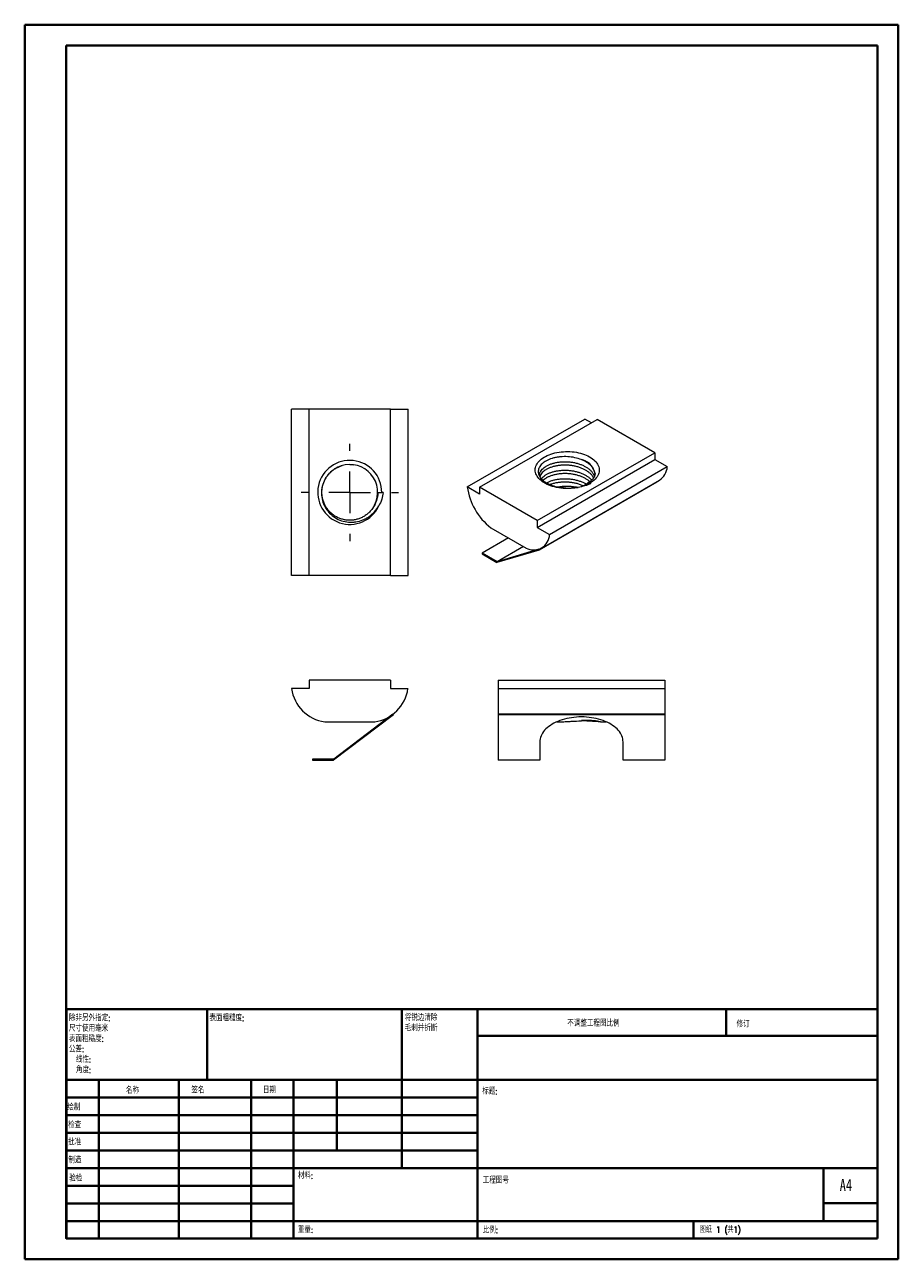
# Model space of a CAD drawing. Header units: millimetres. Extents: x 0 to 210, y 0 to 297.
import ezdxf

# ---------------------------------------------------------------- set-up
doc = ezdxf.new("R2010")
doc.units = ezdxf.units.MM
doc.styles.add('SLDTEXTSTYLE0', font='TXT', dxfattribs={"width": 0.75, "bigfont": 'bigfont'})
doc.styles.add('SLDTEXTSTYLE1', font='TXT', dxfattribs={"width": 0.75})
doc.styles.add('SLDTEXTSTYLE2', font='TXT', dxfattribs={"width": 0.694444, "bigfont": 'bigfont'})

# ---------------------------------------------------------------- blocks, each defined once
blk = doc.blocks.new('SW_NOTE_0')
at = {"color": 0, "linetype": 'Continuous', "lineweight": 0, "char_height": 1.5, "attachment_point": 1, "style": 'SLDTEXTSTYLE0'}
for s, insert in [('\\M+18FAB锐边\\M+190B4\\M+18F9C', (0, 1.93)), ('\\M+196D1\\M+18E68\\M+19BF3\\M+190DC\\M+19266', (0, -0.57))]:
    blk.add_mtext(s, dxfattribs=dict(at, insert=insert))
blk = doc.blocks.new('SW_NOTE_1')
at = {"color": 0, "linetype": 'Continuous', "lineweight": 0, "char_height": 1.5, "attachment_point": 1, "style": 'SLDTEXTSTYLE0'}
for s, insert in [('\\M+18F9C\\M+194F1另\\M+18A4F\\M+18E77\\M+192E8:', (0, 1.93)), ('\\M+18EDA\\M+190A1\\M+18E67\\M+19770\\M+19F7C\\M+195C4', (0, -0.57)), ('\\M+1955C\\M+196CA\\M+19165糙\\M+19378:', (0, -3.07)), ('\\M+18CF6\\M+18DB7:', (0, -5.57)), ('线\\M+190AB:', (1.69, -8.07)), ('\\M+18A70\\M+19378:', (1.69, -10.57))]:
    blk.add_mtext(s, dxfattribs=dict(at, insert=insert))
blk = doc.blocks.new('SW_CENTERMARKSYMBOL_0')
at = {"color": 0, "linetype": 'Continuous', "lineweight": 0}
for p, q in [((0, 10), (0, 11.7)), ((0, 0), (0, 5)), ((-10, 0), (-11.7, 0)), ((0, 0), (-5, 0)), ((0, 0), (0, -5)), ((0, 0), (5, 0)), ((10, 0), (11.7, 0)), ((0, -10), (0, -11.7))]:
    blk.add_line(p, q, dxfattribs=at)

msp = doc.modelspace()

# ---------------------------------------------------------------- linework, layer by layer
at = {"color": 7, "linetype": 'Continuous', "lineweight": 40}
for p, q in [((0.08, 0.21), (0.08, 297.21)), ((0.08, 297.21), (210.08, 297.21)), ((210.08, 0.21), (210.08, 297.21)), ((210.08, 292.21), (210.08, 297.21)), ((10.08, 292.21), (205.08, 292.21)), ((10.08, 5.21), (10.08, 292.21)), ((205.08, 5.21), (205.08, 292.21)), ((10.11, 60.37), (205.08, 60.37)), ((10.11, 60.37), (10.11, 5.12)), ((43.91, 43.37), (43.91, 60.37)), ((90.71, 60.37), (90.71, 22.12)), ((108.91, 60.37), (108.91, 5.12)), ((168.68, 54.09), (168.68, 60.46)), ((205.08, 54), (108.91, 54)), ((205.08, 43.37), (10.11, 43.37)), ((17.91, 43.37), (17.91, 5.12)), ((37.1, 43.37), (37.1, 5.12)), ((54.51, 43.37), (54.51, 5.12)), ((64.71, 5.12), (64.71, 43.37)), ((75.11, 26.37), (75.11, 43.37)), ((108.91, 39.12), (10.11, 39.12)), ((108.91, 34.87), (10.11, 34.87)), ((108.91, 30.62), (10.11, 30.62)), ((108.91, 26.37), (10.11, 26.37)), ((64.71, 22.12), (10.11, 22.12)), ((64.71, 22.12), (205.08, 22.12)), ((192.08, 9.46), (192.08, 22.21)), ((64.71, 17.87), (10.11, 17.87)), ((64.71, 13.62), (10.11, 13.62)), ((205.08, 13.71), (192.08, 13.71)), ((10.11, 9.37), (205.08, 9.37)), ((160.88, 5.21), (160.88, 9.46)), ((10.08, 5.21), (205.08, 5.21)), ((205.08, 5.21), (180.99, 5.21)), ((0.08, 0.21), (210.08, 0.21))]:
    msp.add_line(p, q, dxfattribs=at)
at = {"color": 7, "linetype": 'Continuous', "lineweight": 15}
for p, q in [((64.22, 164.71), (64.22, 204.71)), ((68.42, 204.71), (64.22, 204.71)), ((68.42, 164.71), (68.42, 204.71)), ((88.02, 204.71), (68.42, 204.71)), ((88.02, 164.71), (88.02, 204.71)), ((88.02, 204.71), (92.22, 204.71)), ((92.22, 164.71), (92.22, 204.71)), ((106.45, 186.01), (134.74, 202.34)), ((109.42, 185.93), (137.71, 202.25)), ((136.29, 201.44), (134.74, 202.34)), ((151.57, 194.25), (137.71, 202.25)), ((123.28, 177.93), (151.57, 194.25)), ((151.57, 194.25), (151.57, 192.62)), ((123.28, 176.29), (151.57, 192.62)), ((126.25, 174.58), (154.54, 190.91)), ((151.57, 192.62), (154.54, 190.91)), ((152.05, 187.17), (123.77, 170.84)), ((124.36, 171.32), (152.65, 187.64)), ((152, 187.27), (152.05, 187.17)), ((84.96, 184.71), (85.92, 184.71)), ((86.22, 184.71), (85.92, 184.71)), ((109.42, 184.29), (106.45, 186.01)), ((109.42, 185.93), (109.42, 184.29)), ((123.28, 177.93), (109.42, 185.93)), ((135.26, 186.74), (136.15, 186.82)), ((136.15, 186.82), (135.94, 186.95)), ((83.8, 181.03), (83.57, 180.68)), ((112.11, 176.21), (120.6, 171.31)), ((123.28, 177.93), (123.28, 176.29)), ((123.28, 176.29), (126.25, 174.58)), ((116.36, 173.76), (110.01, 170.09)), ((110.01, 170.09), (110.01, 169.93)), ((113.62, 168.01), (110.01, 170.09)), ((110.01, 169.93), (113.56, 167.87)), ((123.77, 170.84), (113.56, 167.87)), ((119.97, 171.67), (113.62, 168.01)), ((123.68, 171.02), (113.62, 168.01)), ((123.68, 171.02), (123.77, 170.84)), ((68.42, 164.71), (64.22, 164.71)), ((88.02, 164.71), (68.42, 164.71)), ((88.02, 164.71), (92.22, 164.71)), ((68.42, 137.51), (64.22, 137.51)), ((68.42, 139.51), (68.42, 137.51)), ((88.02, 139.51), (68.42, 139.51)), ((88.02, 139.51), (88.02, 137.51)), ((88.02, 137.51), (92.22, 137.51)), ((113.92, 139.51), (153.92, 139.51)), ((113.92, 139.51), (113.92, 137.51)), ((113.92, 137.51), (113.92, 131.33)), ((113.92, 137.51), (153.92, 137.51)), ((153.92, 139.51), (153.92, 137.51)), ((153.92, 137.51), (153.92, 131.33)), ((88.7, 131.17), (74.27, 120.32)), ((88.58, 131.33), (74.35, 120.52)), ((88.58, 131.33), (88.7, 131.17)), ((113.92, 131.33), (113.92, 131.17)), ((153.92, 131.33), (113.92, 131.33)), ((153.92, 131.17), (113.92, 131.17)), ((113.92, 131.17), (113.92, 120.32)), ((153.92, 131.33), (153.92, 131.17)), ((153.92, 131.17), (153.92, 120.32)), ((72.22, 129.51), (84.22, 129.51)), ((127.96, 129.51), (129.1, 129.51)), ((133.92, 129.83), (133.92, 129.72)), ((138.75, 129.51), (139.88, 129.51)), ((123.92, 124.68), (123.92, 120.32)), ((143.92, 120.32), (143.92, 124.68)), ((69.24, 120.52), (69.24, 120.32)), ((74.35, 120.52), (69.24, 120.52)), ((69.24, 120.32), (74.27, 120.32)), ((123.92, 120.32), (113.92, 120.32)), ((153.92, 120.32), (143.92, 120.32))]:
    msp.add_line(p, q, dxfattribs=at)
at = {"color": 7, "linetype": 'Continuous', "lineweight": 15, "flags": 128}
for points in [[(133.14, 185.92), (132.64, 185.82), (132.13, 185.75), (131.61, 185.69), (131.08, 185.66), (130.55, 185.65), (130.02, 185.65), (129.49, 185.68), (128.97, 185.73), (128.45, 185.8), (127.95, 185.89), (127.46, 186.01), (126.98, 186.14), (126.51, 186.29), (126.07, 186.45), (125.65, 186.64), (125.25, 186.84), (124.87, 187.05), (124.52, 187.28), (124.2, 187.53), (123.91, 187.78), (123.65, 188.05), (123.43, 188.33), (123.23, 188.61), (123.07, 188.9), (122.95, 189.2), (122.86, 189.5), (122.81, 189.81), (122.8, 190.11), (122.82, 190.42), (122.87, 190.72), (122.97, 191.02), (123.09, 191.32), (123.26, 191.61), (123.46, 191.89), (123.69, 192.17), (123.95, 192.43), (124.25, 192.69), (124.57, 192.93), (124.92, 193.16), (125.3, 193.37), (125.7, 193.57), (126.13, 193.75), (126.58, 193.92), (127.04, 194.06), (127.52, 194.19), (128.02, 194.3), (128.53, 194.39), (129.04, 194.46), (129.57, 194.5), (130.09, 194.53), (130.62, 194.53), (131.15, 194.52), (131.68, 194.48), (132.2, 194.43), (132.71, 194.35), (133.21, 194.25), (133.7, 194.13), (134.17, 193.99), (134.63, 193.84), (135.07, 193.67), (135.48, 193.48), (135.87, 193.27), (136.24, 193.05), (136.58, 192.81), (136.89, 192.57), (137.17, 192.31), (137.42, 192.04), (137.63, 191.76), (137.81, 191.47), (137.96, 191.18), (138.07, 190.88), (138.15, 190.57), (138.19, 190.27), (138.19, 189.96), (138.16, 189.66), (138.09, 189.36), (137.98, 189.06), (137.84, 188.76), (137.67, 188.47), (137.46, 188.19), (137.21, 187.92), (136.94, 187.66), (136.64, 187.41), (136.3, 187.17), (135.94, 186.95)], [(135.26, 186.74), (135.3, 186.85), (135.36, 186.93), (135.43, 186.99), (135.51, 187.03), (135.61, 187.04), (135.71, 187.03), (135.83, 187), (135.94, 186.95)], [(143.92, 124.68), (143.9, 125.04), (143.85, 125.4), (143.76, 125.76), (143.63, 126.12), (143.47, 126.47), (143.27, 126.81), (143.04, 127.15), (142.78, 127.47), (142.48, 127.79), (142.15, 128.09), (141.79, 128.39), (141.41, 128.66), (140.99, 128.93), (140.55, 129.18), (140.09, 129.41), (139.6, 129.63), (139.1, 129.82), (138.57, 130), (138.03, 130.16), (137.47, 130.3), (136.9, 130.42), (136.32, 130.51), (135.73, 130.59), (135.13, 130.65), (134.53, 130.68), (133.92, 130.69), (133.32, 130.68), (132.72, 130.65), (132.12, 130.59), (131.53, 130.51), (130.95, 130.42), (130.38, 130.3), (129.82, 130.16), (129.28, 130), (128.75, 129.82), (128.24, 129.63), (127.76, 129.41), (127.29, 129.18), (126.85, 128.93), (126.44, 128.66), (126.05, 128.39), (125.69, 128.09), (125.37, 127.79), (125.07, 127.47), (124.8, 127.15), (124.57, 126.81), (124.38, 126.47), (124.21, 126.12), (124.09, 125.76), (124, 125.4), (123.94, 125.04), (123.92, 124.68)]]:
    msp.add_lwpolyline(points, dxfattribs=at)
at = {"color": 7, "linetype": 'Continuous', "lineweight": 15}
for centre, radius, start, end in [((78.22, 184.71), 7.7, 0, 335.1201), ((78.22, 184.71), 6.7, 332.8476, 108.0323), ((150.4, 191.12), 4.14, 302.894, 356.9969), ((121.41, 188.11), 15.1, 187.9971, 232.0029), ((78.22, 184.71), 6.7, 323.9139, 324.3059), ((122.42, 174.68), 3.83, 241.5039, 358.5069), ((73.57, 138.85), 9.44, 188.2048, 261.7952), ((82.87, 138.85), 9.44, 278.2048, 351.7952)]:
    msp.add_arc(centre, radius, start, end, dxfattribs=at)
at = {"color": 8, "linetype": 'Continuous', "lineweight": 15}
msp.add_arc((132.9, 188.38), 4.39, 11.741, 81.7103, dxfattribs=at)
at = {"color": 7, "linetype": 'Continuous', "lineweight": 15}
for points, knots in [([(133.53, 192.72), (133.01, 192.9), (132.47, 193.04), (131.33, 193.24), (130.75, 193.3), (129.88, 193.31), (129.59, 193.31), (129.01, 193.28), (128.45, 193.23), (127.91, 193.13), (127.38, 193.02), (127.12, 192.95), (126.37, 192.73), (125.92, 192.54), (125.11, 192.1), (124.76, 191.85), (124.32, 191.45), (124.19, 191.31), (123.97, 191.02), (123.78, 190.72), (123.66, 190.42), (123.57, 190.1), (123.55, 189.94), (123.53, 189.47), (123.58, 189.15), (123.84, 188.53), (124.03, 188.23), (124.55, 187.66), (124.87, 187.39), (125.43, 187.03), (125.63, 186.91), (126.06, 186.7), (126.28, 186.6), (126.99, 186.32), (127.49, 186.17), (128.29, 185.99), (128.57, 185.93), (129.12, 185.85), (129.41, 185.82), (130.26, 185.74), (130.85, 185.73), (132.01, 185.77), (132.58, 185.83), (133.14, 185.92)], [0, 0, 0, 0, 0.0625, 0.0625, 0.125, 0.125, 0.15625, 0.15625, 0.1875, 0.21875, 0.21875, 0.25, 0.25, 0.3125, 0.3125, 0.375, 0.375, 0.40625, 0.40625, 0.4375, 0.46875, 0.46875, 0.5, 0.5, 0.5625, 0.5625, 0.625, 0.625, 0.6875, 0.6875, 0.71875, 0.71875, 0.75, 0.75, 0.8125, 0.8125, 0.84375, 0.84375, 0.875, 0.875, 0.9375, 0.9375, 1, 1, 1, 1]), ([(76.15, 191.08), (75.59, 190.9), (75.07, 190.65), (74.09, 190.02), (73.64, 189.65), (73.05, 189.01), (72.86, 188.78), (72.52, 188.31), (72.22, 187.82), (71.98, 187.29), (71.77, 186.75), (71.68, 186.47), (71.47, 185.63), (71.41, 185.05), (71.42, 183.88), (71.5, 183.31), (71.73, 182.47), (71.82, 182.19), (72.04, 181.65), (72.3, 181.13), (72.61, 180.65), (72.96, 180.18), (73.14, 179.95), (73.75, 179.33), (74.19, 178.96), (75.18, 178.33), (75.7, 178.08), (76.8, 177.71), (77.38, 177.6), (78.24, 177.53), (78.53, 177.52), (79.11, 177.54), (79.4, 177.57), (80.26, 177.7), (80.82, 177.85), (81.63, 178.18), (81.89, 178.31), (82.4, 178.59), (82.65, 178.74), (83.35, 179.24), (83.79, 179.63), (84.57, 180.49), (84.91, 180.96), (85.2, 181.47)], [0, 0, 0, 0, 0.0625, 0.0625, 0.125, 0.125, 0.15625, 0.15625, 0.1875, 0.21875, 0.21875, 0.25, 0.25, 0.3125, 0.3125, 0.375, 0.375, 0.40625, 0.40625, 0.4375, 0.46875, 0.46875, 0.5, 0.5, 0.5625, 0.5625, 0.625, 0.625, 0.6875, 0.6875, 0.71875, 0.71875, 0.75, 0.75, 0.8125, 0.8125, 0.84375, 0.84375, 0.875, 0.875, 0.9375, 0.9375, 1, 1, 1, 1]), ([(83.66, 180.8), (83.55, 180.65), (83.33, 180.36), (82.89, 179.89), (82.32, 179.38), (81.59, 178.89), (80.79, 178.5), (79.95, 178.21), (79.09, 178.04), (78.22, 177.99), (77.35, 178.04), (76.49, 178.21), (75.65, 178.5), (74.85, 178.89), (74.12, 179.38), (73.47, 179.96), (72.89, 180.61), (72.4, 181.34), (72.01, 182.14), (71.73, 182.98), (71.56, 183.84), (71.5, 184.71), (71.56, 185.58), (71.73, 186.44), (72.01, 187.28), (72.4, 188.07), (72.89, 188.8), (73.47, 189.46), (74.12, 190.03), (74.85, 190.52), (75.6, 190.9), (76.13, 191.06), (76.36, 191.14)], [0, 0, 0, 0, 0.021468, 0.042661, 0.076535, 0.111002, 0.145772, 0.180542, 0.215008, 0.248883, 0.282757, 0.317223, 0.351993, 0.386763, 0.42123, 0.455104, 0.488978, 0.523444, 0.558214, 0.592985, 0.627451, 0.661325, 0.695199, 0.729666, 0.764436, 0.799206, 0.833672, 0.867546, 0.901421, 0.935887, 0.970657, 1, 1, 1, 1]), ([(78.2, 191.41), (78.21, 191.41), (78.5, 191.43), (78.81, 191.4), (79.11, 191.35), (79.12, 191.34)], [0, 0, 0, 0, 0.021574, 0.953822, 1, 1, 1, 1]), ([(123.79, 188.71), (123.81, 188.86), (123.83, 189.17), (124, 189.63), (124.29, 190.07), (124.68, 190.48), (125.17, 190.86), (125.74, 191.2), (126.4, 191.49), (127.13, 191.73), (127.92, 191.91), (128.76, 192.03), (129.63, 192.09), (130.49, 192.08), (131.36, 192.01), (132.23, 191.87), (133.07, 191.66), (133.86, 191.39), (134.59, 191.06), (135.25, 190.69), (135.82, 190.27), (136.31, 189.81), (136.7, 189.3), (136.94, 188.89), (137.01, 188.64), (137.03, 188.57)], [0, 0, 0, 0, 0.044026, 0.088822, 0.134013, 0.179204, 0.223999, 0.268026, 0.312052, 0.356848, 0.402038, 0.447229, 0.492025, 0.536051, 0.580077, 0.624873, 0.670064, 0.715255, 0.760051, 0.804077, 0.848103, 0.892899, 0.93809, 0.98328, 1, 1, 1, 1]), ([(136.83, 188.21), (136.79, 188.3), (136.65, 188.57), (136.31, 188.99), (135.82, 189.45), (135.25, 189.87), (134.59, 190.25), (133.86, 190.57), (133.07, 190.84), (132.23, 191.05), (131.36, 191.19), (130.49, 191.26), (129.63, 191.27), (128.76, 191.22), (127.92, 191.1), (127.13, 190.91), (126.4, 190.67), (125.74, 190.38), (125.17, 190.05), (124.68, 189.67), (124.29, 189.25), (124.02, 188.85), (123.93, 188.58), (123.9, 188.47)], [0, 0, 0, 0, 0.025836, 0.075729, 0.125185, 0.173792, 0.222399, 0.271856, 0.321748, 0.371641, 0.421098, 0.469705, 0.518311, 0.567768, 0.617661, 0.667553, 0.71701, 0.765617, 0.814224, 0.86368, 0.913573, 0.963466, 1, 1, 1, 1]), ([(137.18, 189.07), (137.17, 189.2), (137.15, 189.51), (136.98, 190), (136.7, 190.53), (136.31, 191.03), (135.82, 191.5), (135.28, 191.89), (134.72, 192.21), (134.16, 192.49), (133.74, 192.64), (133.53, 192.72)], [0, 0, 0, 0, 0.087199, 0.210574, 0.335036, 0.459498, 0.582873, 0.704128, 0.80143, 0.900228, 1, 1, 1, 1]), ([(124.27, 187.97), (124.28, 187.99), (124.39, 188.15), (124.69, 188.44), (125.17, 188.82), (125.74, 189.16), (126.4, 189.45), (127.13, 189.69), (127.92, 189.87), (128.76, 189.99), (129.63, 190.05), (130.49, 190.04), (131.36, 189.97), (132.23, 189.82), (133.07, 189.62), (133.86, 189.35), (134.59, 189.02), (135.25, 188.65), (135.82, 188.23), (136.19, 187.9), (136.34, 187.7), (136.36, 187.67)], [0, 0, 0, 0, 0.007146, 0.065646, 0.123635, 0.180627, 0.23762, 0.295609, 0.354109, 0.412609, 0.470598, 0.52759, 0.584583, 0.642571, 0.701072, 0.759572, 0.81756, 0.874553, 0.931546, 0.989534, 1, 1, 1, 1]), ([(135.91, 187.3), (135.88, 187.34), (135.68, 187.53), (135.24, 187.83), (134.59, 188.2), (133.86, 188.53), (133.07, 188.8), (132.23, 189.01), (131.36, 189.15), (130.49, 189.22), (129.63, 189.23), (128.76, 189.18), (127.92, 189.06), (127.13, 188.87), (126.4, 188.63), (125.74, 188.34), (125.18, 188), (124.81, 187.75), (124.67, 187.6), (124.66, 187.58)], [0, 0, 0, 0, 0.014809, 0.079251, 0.143694, 0.209263, 0.27541, 0.341557, 0.407126, 0.471569, 0.536012, 0.601581, 0.667728, 0.733875, 0.799444, 0.863887, 0.928329, 0.993898, 1, 1, 1, 1]), ([(125.53, 186.98), (125.61, 187.02), (125.87, 187.18), (126.4, 187.41), (127.13, 187.65), (127.92, 187.83), (128.76, 187.95), (129.63, 188.01), (130.49, 188), (131.36, 187.92), (132.23, 187.78), (133.07, 187.58), (133.86, 187.3), (134.55, 187), (134.95, 186.77), (135.12, 186.66)], [0, 0, 0, 0, 0.031514, 0.112204, 0.194305, 0.27713, 0.359955, 0.442056, 0.522747, 0.603438, 0.685539, 0.768364, 0.851189, 0.93329, 1, 1, 1, 1]), ([(134.35, 186.26), (134.19, 186.33), (133.78, 186.52), (133.06, 186.76), (132.23, 186.97), (131.36, 187.11), (130.49, 187.18), (129.63, 187.19), (128.76, 187.13), (127.92, 187.02), (127.13, 186.83), (126.61, 186.67), (126.38, 186.57), (126.37, 186.57)], [0, 0, 0, 0, 0.069833, 0.173509, 0.277186, 0.379957, 0.480962, 0.581967, 0.684737, 0.788414, 0.892091, 0.994861, 1, 1, 1, 1]), ([(137.19, 189.27), (137.19, 189.22), (137.19, 189.09), (137.15, 188.89), (137.08, 188.67), (136.99, 188.46), (136.86, 188.24), (136.71, 188.03), (136.52, 187.82), (136.32, 187.62), (136.08, 187.42), (135.82, 187.23), (135.6, 187.09), (135.47, 187.01), (135.44, 187)], [0, 0, 0, 0, 0.079116, 0.183548, 0.273788, 0.369514, 0.46112, 0.549737, 0.63644, 0.72199, 0.806903, 0.891523, 0.976074, 1, 1, 1, 1]), ([(84.96, 184.71), (84.94, 184.01), (84.83, 183.32), (84.39, 181.99), (84.07, 181.37), (83.66, 180.8)], [0, 0, 0, 0, 0.5, 0.5, 1, 1, 1, 1]), ([(86.22, 184.71), (86.17, 184.13), (86.06, 183.58), (85.72, 182.49), (85.49, 181.96), (85.2, 181.47)], [0, 0, 0, 0, 0.5, 0.5, 1, 1, 1, 1]), ([(128.19, 186.01), (128.21, 186.02), (128.42, 186.06), (128.82, 186.12), (129.4, 186.18), (129.98, 186.21), (130.57, 186.22), (131.15, 186.19), (131.74, 186.14), (132.32, 186.06), (132.77, 185.98), (133.01, 185.92), (133.07, 185.91)], [0, 0, 0, 0, 0.016511, 0.134502, 0.252492, 0.37263, 0.488535, 0.606444, 0.724354, 0.84431, 0.962552, 1, 1, 1, 1]), ([(128.31, 185.99), (128.43, 186.01), (128.7, 186.06), (129.13, 186.11), (129.59, 186.16), (130.06, 186.18), (130.52, 186.19), (130.99, 186.18), (131.46, 186.15), (131.92, 186.11), (132.37, 186.04), (132.76, 185.98), (132.98, 185.93), (133.07, 185.91)], [0, 0, 0, 0, 0.078976, 0.174949, 0.271041, 0.367219, 0.463448, 0.559695, 0.655918, 0.752078, 0.84814, 0.94407, 1, 1, 1, 1]), ([(136.15, 186.82), (135.71, 186.61), (135.24, 186.43), (134.23, 186.12), (133.69, 186), (133.14, 185.92)], [0, 0, 0, 0, 0.5, 0.5, 1, 1, 1, 1]), ([(135.26, 186.74), (135.14, 186.67), (134.89, 186.52), (134.49, 186.32), (134.15, 186.16), (133.93, 186.08), (133.86, 186.05)], [0, 0, 0, 0, 0.285813, 0.573105, 0.865005, 1, 1, 1, 1]), ([(129.1, 129.51), (129.2, 129.51), (129.3, 129.51), (129.5, 129.52), (129.6, 129.53), (129.89, 129.54), (130.09, 129.56), (130.67, 129.6), (131.07, 129.62), (132.28, 129.69), (133.1, 129.72), (133.92, 129.72)], [0, 0, 0, 0, 0.0625, 0.0625, 0.125, 0.125, 0.25, 0.25, 0.5, 0.5, 1, 1, 1, 1]), ([(137.78, 129.71), (137.15, 129.76), (136.52, 129.79), (135.23, 129.84), (134.58, 129.84), (133.92, 129.83)], [0, 0, 0, 0, 0.5, 0.5, 1, 1, 1, 1]), ([(138.46, 129.51), (138.39, 129.52), (138.01, 129.54), (137.35, 129.58), (136.47, 129.64), (135.63, 129.69), (134.81, 129.72), (134.24, 129.73), (133.94, 129.72), (133.92, 129.72)], [0, 0, 0, 0, 0.047454, 0.254158, 0.461095, 0.634533, 0.807941, 0.986648, 1, 1, 1, 1])]:
    msp.add_open_spline(points, degree=3, knots=knots, dxfattribs=at)
for points in [[(138.46, 129.51), (138.23, 129.56), (138, 129.63), (137.78, 129.71)], [(138.46, 129.51), (138.55, 129.51), (138.65, 129.51), (138.75, 129.51)]]:
    msp.add_open_spline(points, degree=3, dxfattribs=at)

# ---------------------------------------------------------------- block references
at = {"color": 7, "linetype": 'Continuous', "lineweight": 0}
for name, p in [('SW_CENTERMARKSYMBOL_0', (78.22, 184.71)), ('SW_NOTE_1', (10.7, 57.11)), ('SW_NOTE_0', (91.42, 57.19))]:
    msp.add_blockref(name, p, dxfattribs=at)

# ---------------------------------------------------------------- texts
at = {"color": 7, "linetype": 'Continuous', "lineweight": 0, "attachment_point": 1}
for s, insert, char_height, style in [('\\M+1955C\\M+196CA\\M+19165糙\\M+19378:', (44.48, 59.04), 1.5, 'SLDTEXTSTYLE0'), ('\\M+19573调\\M+190AE\\M+18D48\\M+192F6图\\M+194E4\\M+197E1', (130.49, 57.75), 1.5, 'SLDTEXTSTYLE0'), ('\\M+18F43订', (171.21, 57.55), 1.5, 'SLDTEXTSTYLE0'), ('\\M+196BC\\M+18FCC', (24.43, 41.62), 1.5, 'SLDTEXTSTYLE0'), ('签\\M+196BC', (40.14, 41.68), 1.5, 'SLDTEXTSTYLE0'), ('\\M+193FA\\M+18AFA', (57.33, 41.7), 1.5, 'SLDTEXTSTYLE0'), ('标题:', (110.07, 41.4), 1.5, 'SLDTEXTSTYLE0'), ('绘\\M+190A7', (10.32, 37.55), 1.5, 'SLDTEXTSTYLE0'), ('检查', (10.52, 33.28), 1.5, 'SLDTEXTSTYLE0'), ('\\M+194E1\\M+18F79', (10.51, 29.19), 1.5, 'SLDTEXTSTYLE0'), ('\\M+190A7\\M+191A2', (10.57, 24.85), 1.5, 'SLDTEXTSTYLE0'), ('\\M+18DDE\\M+197BF:', (65.76, 21.11), 1.5, 'SLDTEXTSTYLE0'), ('验检', (10.78, 20.47), 1.5, 'SLDTEXTSTYLE0'), ('\\M+18D48\\M+192F6图\\M+18D86', (110.18, 19.99), 1.5, 'SLDTEXTSTYLE0'), ('A4', (196, 19.52), 2.91, 'SLDTEXTSTYLE1'), ('\\M+18F64\\M+197CA:', (65.73, 8.07), 1.4986, 'SLDTEXTSTYLE0'), ('\\M+194E4\\M+197E1:', (110.18, 8.02), 1.5, 'SLDTEXTSTYLE0'), ('图纸 1 (\\M+18BA41)', (162.36, 8.11), 1.5, 'SLDTEXTSTYLE2')]:
    msp.add_mtext(s, dxfattribs=dict(at, insert=insert, char_height=char_height, style=style))

doc.saveas('drawing.dxf')
